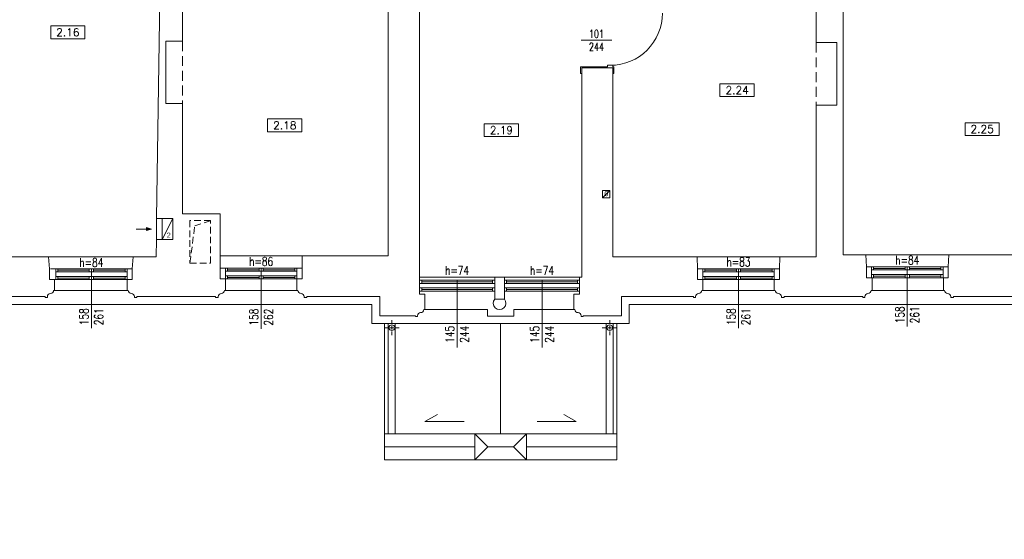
# Model space of a CAD drawing. Header units: millimetres. Extents: x -5254 to 173417, y -28809 to -6400.
# Tile 60 of 256: x 37375 to 39277, y -27452 to -26449. Entities that reach past the tile are written whole.
import ezdxf

# ---------------------------------------------------------------- set-up
doc = ezdxf.new("R2010")
doc.units = ezdxf.units.MM
doc.linetypes.add('ACAD_ISO10W100', pattern=[18, 12, -3, 0, -3])
doc.linetypes.add('HIDDEN', pattern=[9.525, 6.35, -3.175])
doc.layers.add('m_wentylacja', color=7, linetype='Continuous', lineweight=5)
doc.layers.add('mr_wym_białe', color=7, linetype='Continuous', lineweight=9)
doc.styles.add('ROMANS', font='Romans.shx', dxfattribs={"height": 0.2})
doc.styles.get("Standard").update_dxf_attribs({"font": 'arial.ttf'})
doc.styles.add('styl1', font='simplex.shx', dxfattribs={"width": 0.75})

# ---------------------------------------------------------------- blocks, each defined once
blk = doc.blocks.new('strz')
at = {"layer": 'm_wentylacja', "ltscale": 2}
h = blk.add_hatch(color=0, dxfattribs=at)
h.paths.add_polyline_path([(0, 9.8), (-2.9, 9.8), (0, 0)])
h.paths.add_polyline_path([(2.9, 9.8), (0, 9.8), (0, 0)])
at = {"layer": 'm_wentylacja', "color": 0, "ltscale": 2}
for p, q in [((0, 0), (0, 29.8)), ((0, 0), (-2.9, 9.8)), ((-2.9, 9.8), (2.9, 9.8)), ((0, 0), (2.9, 9.8))]:
    blk.add_line(p, q, dxfattribs=at)

msp = doc.modelspace()

# ---------------------------------------------------------------- linework, layer by layer
at = {"layer": 'mr_wym_białe', "color": 7, "ltscale": 2}
for p, q in [((37689.55, -26210.81), (37689.55, -26490.81)), ((38086.55, -26210.81), (38086.55, -26904.81)), ((38147.55, -26209.81), (38147.55, -26946.31)), ((38965.55, -26343.31), (38965.55, -26903.31)), ((38913.55, -26408.31), (38913.55, -26493.31)), ((37689.55, -26490.81), (37657.55, -26490.81)), ((37657.55, -26490.81), (37657.55, -26610.81)), ((38518.91, -26489.03), (38459.36, -26489.03)), ((38913.55, -26493.31), (38953.55, -26493.31)), ((38953.55, -26493.31), (38953.55, -26614.21)), ((38510.55, -26540.31), (38458.55, -26540.31)), ((38458.55, -26540.31), (38458.55, -26553.31)), ((38460.55, -26542.31), (38520.55, -26542.31)), ((38460.55, -26542.31), (38460.55, -26946.31)), ((38520.55, -26537.31), (38510.55, -26537.31)), ((38510.55, -26537.31), (38510.55, -26540.31)), ((38520.55, -26540.31), (38520.55, -26537.31)), ((38520.55, -26537.31), (38520.55, -26537.31)), ((38522.55, -26540.31), (38520.55, -26540.31)), ((38520.55, -26542.31), (38520.55, -26906.81)), ((38522.55, -26540.31), (38522.55, -26553.31)), ((38458.55, -26553.31), (38460.55, -26553.31)), ((38522.55, -26553.31), (38520.55, -26553.31)), ((37657.55, -26610.81), (37689.55, -26610.81)), ((37689.55, -26610.81), (37689.55, -26823.81)), ((38913.55, -26614.21), (38913.55, -26906.81)), ((38953.55, -26614.21), (38913.55, -26614.21)), ((38501.06, -26793.16), (38515.05, -26779.16)), ((37639.57, -26832.81), (37670.55, -26832.81)), ((37650.55, -26832.81), (37650.55, -26873.81)), ((37670.55, -26832.81), (37650.55, -26873.81)), ((37670.55, -26832.81), (37670.55, -26873.81)), ((37689.55, -26823.81), (37762.55, -26823.81)), ((37639.01, -26873.81), (37670.55, -26873.81)), ((37292.55, -26906.81), (37430.55, -26906.81)), ((37430.55, -26906.81), (37432.55, -26929.91)), ((37430.55, -26906.81), (37594.55, -26906.89)), ((37594.55, -26906.81), (37592.55, -26929.91)), ((37920.56, -26904.78), (37762.55, -26904.78)), ((38086.55, -26904.81), (37920.56, -26904.78)), ((38683.55, -26906.81), (38520.55, -26906.81)), ((38683.55, -26906.81), (38684.55, -26929.91)), ((38683.55, -26906.81), (38843.55, -26906.81)), ((38843.55, -26906.81), (38842.55, -26929.91)), ((38913.55, -26906.81), (38843.55, -26906.81)), ((39009.55, -26903.31), (39010.55, -26926.41)), ((39009.55, -26903.31), (39169.55, -26903.31)), ((39169.55, -26903.31), (39168.55, -26926.41)), ((37432.55, -26929.91), (37432.55, -26950.81)), ((37434.55, -26929.91), (37592.55, -26929.91)), ((37444.55, -26929.95), (37444.55, -26950.86)), ((37448.55, -26929.95), (37448.55, -26935.95)), ((37509.55, -26929.91), (37509.55, -26935.91)), ((37513.55, -26929.91), (37513.55, -26935.91)), ((37517.55, -26929.91), (37517.55, -26935.91)), ((37578.55, -26929.91), (37578.55, -26935.91)), ((37582.55, -26929.91), (37582.55, -26950.81)), ((37592.55, -26929.91), (37592.55, -26950.81)), ((37762.56, -26949.71), (37762.56, -26928.81)), ((37920.56, -26928.81), (37762.56, -26928.81)), ((37772.56, -26928.81), (37772.56, -26949.71)), ((37776.56, -26928.81), (37776.56, -26934.81)), ((37837.56, -26928.81), (37837.56, -26934.81)), ((37841.56, -26928.81), (37841.56, -26934.81)), ((37845.56, -26928.81), (37845.56, -26934.81)), ((37906.56, -26928.86), (37906.56, -26934.86)), ((37910.56, -26928.86), (37910.56, -26949.76)), ((37920.56, -26949.71), (37920.56, -26928.81)), ((38684.55, -26929.91), (38684.55, -26950.81)), ((38684.55, -26929.91), (38842.55, -26929.91)), ((38694.55, -26929.95), (38694.55, -26950.86)), ((38698.55, -26929.95), (38698.55, -26935.95)), ((38759.55, -26929.91), (38759.55, -26935.91)), ((38763.55, -26929.91), (38763.55, -26935.91)), ((38767.55, -26929.91), (38767.55, -26935.91)), ((38828.55, -26929.91), (38828.55, -26935.91)), ((38832.55, -26929.91), (38832.55, -26950.81)), ((38842.55, -26929.91), (38842.55, -26950.81)), ((39010.55, -26926.41), (39010.55, -26947.31)), ((39010.55, -26926.41), (39168.55, -26926.41)), ((39020.55, -26926.45), (39020.55, -26947.36)), ((39024.55, -26926.45), (39024.55, -26932.45)), ((39085.55, -26929.41), (39024.55, -26929.41)), ((39085.55, -26926.41), (39085.55, -26932.41)), ((39089.55, -26926.41), (39089.55, -26932.41)), ((39093.55, -26926.41), (39093.55, -26932.41)), ((39154.55, -26929.41), (39093.55, -26929.41)), ((39154.55, -26926.41), (39154.55, -26932.41)), ((39158.55, -26926.41), (39158.55, -26947.31)), ((39168.55, -26926.41), (39168.55, -26947.31)), ((37444.55, -26935.91), (37582.55, -26935.91)), ((37444.55, -26944.91), (37582.55, -26944.91)), ((37509.55, -26932.91), (37448.55, -26932.91)), ((37448.55, -26944.95), (37448.55, -26950.86)), ((37509.55, -26947.91), (37448.55, -26947.91)), ((37509.55, -26944.91), (37509.55, -26950.81)), ((37513.55, -26944.91), (37513.55, -26950.81)), ((37578.55, -26932.91), (37517.55, -26932.91)), ((37517.55, -26944.91), (37517.55, -26950.81)), ((37578.55, -26947.91), (37517.55, -26947.91)), ((37578.55, -26944.91), (37578.55, -26950.81)), ((37910.56, -26934.81), (37772.56, -26934.81)), ((37910.56, -26943.81), (37772.56, -26943.81)), ((37776.56, -26931.81), (37837.56, -26931.81)), ((37776.56, -26943.81), (37776.56, -26949.71)), ((37776.56, -26946.81), (37837.56, -26946.81)), ((37837.56, -26943.81), (37837.56, -26949.71)), ((37841.56, -26943.81), (37841.56, -26949.71)), ((37845.56, -26931.81), (37906.56, -26931.81)), ((37845.56, -26943.81), (37845.56, -26949.71)), ((37845.56, -26946.81), (37906.56, -26946.81)), ((37906.56, -26943.86), (37906.56, -26949.76)), ((38147.55, -26946.31), (38147.55, -26979.32)), ((38456.55, -26946.31), (38456.55, -26979.32)), ((38694.55, -26935.91), (38832.55, -26935.91)), ((38694.55, -26944.91), (38832.55, -26944.91)), ((38759.55, -26932.91), (38698.55, -26932.91)), ((38698.55, -26944.95), (38698.55, -26950.86)), ((38759.55, -26947.91), (38698.55, -26947.91)), ((38759.55, -26944.91), (38759.55, -26950.81)), ((38763.55, -26944.91), (38763.55, -26950.81)), ((38828.55, -26932.91), (38767.55, -26932.91)), ((38767.55, -26944.91), (38767.55, -26950.81)), ((38828.55, -26947.91), (38767.55, -26947.91)), ((38828.55, -26944.91), (38828.55, -26950.81)), ((39020.55, -26947.31), (39010.55, -26947.31)), ((39010.55, -26947.31), (39168.55, -26947.31)), ((39020.55, -26932.41), (39158.55, -26932.41)), ((39020.55, -26941.41), (39158.55, -26941.41)), ((39021.55, -26971.81), (39021.55, -26947.31)), ((39024.55, -26941.45), (39024.55, -26947.36)), ((39085.55, -26944.41), (39024.55, -26944.41)), ((39085.55, -26941.41), (39085.55, -26947.31)), ((39089.55, -26941.41), (39089.55, -26947.31)), ((39093.55, -26941.41), (39093.55, -26947.31)), ((39154.55, -26944.41), (39093.55, -26944.41)), ((39154.55, -26941.41), (39154.55, -26947.31)), ((39158.55, -26947.31), (39168.55, -26947.31)), ((39159.55, -26971.81), (39159.55, -26947.31)), ((37442.55, -26950.81), (37432.55, -26950.81)), ((37434.55, -26950.81), (37592.55, -26950.81)), ((37442.55, -26971.81), (37442.55, -26950.81)), ((37582.55, -26971.81), (37582.55, -26950.81)), ((37582.55, -26950.81), (37592.55, -26950.81)), ((37920.56, -26949.71), (37762.56, -26949.71)), ((37772.56, -26949.71), (37762.56, -26949.71)), ((37772.56, -26971.81), (37772.56, -26949.71)), ((37910.56, -26949.71), (37920.56, -26949.71)), ((37910.56, -26971.81), (37910.56, -26949.76)), ((38147.55, -26958.31), (38292.55, -26958.31)), ((38147.55, -26967.01), (38292.55, -26967.01)), ((38151.55, -26952.36), (38151.55, -26958.36)), ((38288.55, -26955.31), (38151.55, -26955.31)), ((38151.55, -26967.36), (38151.55, -26973.26)), ((38288.55, -26952.31), (38288.55, -26958.31)), ((38288.55, -26967.01), (38288.55, -26973.21)), ((38456.55, -26958.31), (38311.55, -26958.31)), ((38456.55, -26967.01), (38311.55, -26967.01)), ((38315.55, -26952.31), (38315.55, -26958.31)), ((38315.55, -26955.31), (38452.55, -26955.31)), ((38315.55, -26967.01), (38315.55, -26973.21)), ((38452.55, -26952.36), (38452.55, -26958.36)), ((38452.55, -26967.36), (38452.55, -26973.26)), ((38694.55, -26950.81), (38684.55, -26950.81)), ((38684.55, -26950.81), (38842.55, -26950.81)), ((38694.55, -26971.81), (38694.55, -26950.81)), ((38832.55, -26971.81), (38832.55, -26950.81)), ((38832.55, -26950.81), (38842.55, -26950.81)), ((37424.55, -26983.81), (37277.56, -26983.81)), ((37424.55, -26985.31), (37424.55, -26983.81)), ((37428.55, -26985.31), (37424.55, -26985.31)), ((37428.55, -26983.81), (37428.55, -26985.31)), ((37435.55, -26977.81), (37435.55, -26977.81)), ((37442.55, -26971.81), (37440.55, -26971.81)), ((37440.55, -26971.81), (37440.55, -26971.81)), ((37582.55, -26971.81), (37442.55, -26971.81)), ((37582.55, -26971.81), (37584.55, -26971.81)), ((37584.55, -26971.81), (37584.55, -26971.81)), ((37590.55, -26977.81), (37590.55, -26977.81)), ((37596.55, -26983.81), (37596.55, -26985.31)), ((37596.55, -26985.31), (37601.55, -26985.31)), ((37601.55, -26985.31), (37601.55, -26983.81)), ((37753.56, -26983.81), (37601.55, -26983.81)), ((37753.56, -26985.31), (37753.56, -26983.81)), ((37758.56, -26985.31), (37753.56, -26985.31)), ((37758.56, -26983.81), (37758.56, -26985.31)), ((37764.56, -26977.81), (37764.56, -26977.81)), ((37772.56, -26971.81), (37770.56, -26971.81)), ((37770.56, -26971.81), (37770.56, -26971.81)), ((37772.56, -26971.81), (37910.56, -26971.81)), ((37910.56, -26971.81), (37912.56, -26971.81)), ((37912.56, -26971.81), (37912.56, -26971.81)), ((37918.56, -26977.81), (37918.56, -26977.81)), ((37924.56, -26983.81), (37924.56, -26985.31)), ((37924.56, -26985.31), (37929.56, -26985.31)), ((37929.56, -26983.81), (38070.55, -26983.81)), ((37929.56, -26985.31), (37929.56, -26983.81)), ((38070.55, -26983.81), (38070.55, -27020.71)), ((38157.55, -26979.32), (38147.55, -26979.32)), ((38288.55, -26970.31), (38151.55, -26970.31)), ((38157.55, -27008.71), (38157.55, -26979.32)), ((38315.55, -26970.31), (38452.55, -26970.31)), ((38445.55, -27008.71), (38445.55, -26979.32)), ((38445.55, -26979.32), (38456.55, -26979.32)), ((38537.55, -27020.71), (38537.55, -26983.81)), ((38537.55, -26983.81), (38676.55, -26983.81)), ((38676.55, -26985.31), (38676.55, -26983.81)), ((38680.55, -26985.31), (38676.55, -26985.31)), ((38680.55, -26983.81), (38680.55, -26985.31)), ((38687.55, -26977.81), (38687.55, -26977.81)), ((38694.55, -26971.81), (38692.55, -26971.81)), ((38692.55, -26971.81), (38692.55, -26971.81)), ((38832.55, -26971.81), (38694.55, -26971.81)), ((38832.55, -26971.81), (38834.55, -26971.81)), ((38834.55, -26971.81), (38834.55, -26971.81)), ((38840.55, -26977.81), (38840.55, -26977.81)), ((38846.55, -26983.81), (38846.55, -26985.31)), ((38846.55, -26985.31), (38851.55, -26985.31)), ((38851.55, -26985.31), (38851.55, -26983.81)), ((38851.55, -26983.81), (39003.55, -26983.81)), ((39003.55, -26985.31), (39003.55, -26983.81)), ((39007.55, -26985.31), (39003.55, -26985.31)), ((39007.55, -26983.81), (39007.55, -26985.31)), ((39014.55, -26977.81), (39014.55, -26977.81)), ((39021.55, -26971.81), (39019.55, -26971.81)), ((39019.55, -26971.81), (39019.55, -26971.81)), ((39159.55, -26971.81), (39021.55, -26971.81)), ((39159.55, -26971.81), (39161.55, -26971.81)), ((39161.55, -26971.81), (39161.55, -26971.81)), ((39167.55, -26977.81), (39167.55, -26977.81)), ((39173.55, -26983.81), (39173.55, -26985.31)), ((39173.55, -26985.31), (39178.55, -26985.31)), ((39178.55, -26985.31), (39178.55, -26983.81)), ((39326.55, -26983.81), (39178.55, -26983.81)), ((38292.55, -26988.71), (38311.55, -26988.71)), ((38070.55, -27020.71), (38139.55, -27020.71)), ((38139.55, -27022.21), (38139.55, -27020.71)), ((38143.55, -27022.21), (38139.55, -27022.21)), ((38143.55, -27020.71), (38143.55, -27022.21)), ((38150.55, -27014.71), (38150.55, -27014.71)), ((38157.55, -27008.71), (38155.55, -27008.71)), ((38155.55, -27008.71), (38155.55, -27008.71)), ((38157.55, -27008.71), (38278.83, -27008.71)), ((38278.83, -27008.71), (38278.83, -27021.71)), ((38278.83, -27021.71), (38329.27, -27021.71)), ((38329.27, -27008.71), (38445.55, -27008.71)), ((38329.27, -27021.71), (38329.27, -27008.71)), ((38445.55, -27008.71), (38447.55, -27008.71)), ((38447.55, -27008.71), (38447.55, -27008.71)), ((38452.55, -27014.71), (38452.55, -27014.71)), ((38459.55, -27020.71), (38459.55, -27022.21)), ((38459.55, -27022.21), (38463.55, -27022.21)), ((38463.55, -27022.21), (38463.55, -27020.71)), ((38463.55, -27020.71), (38537.55, -27020.71)), ((38304.05, -27248.71), (38304.05, -27035.71))]:
    msp.add_line(p, q, dxfattribs=at)
at = {"layer": 'mr_wym_białe', "color": 7, "ltscale": 3}
for p, q in [((37639.57, -26832.81), (37647.55, -26252.81)), ((37639.57, -26832.81), (37639.01, -26873.81)), ((37762.55, -26823.81), (37762.56, -26928.81)), ((37638.55, -26906.81), (37639.01, -26873.81)), ((37638.55, -26906.81), (37594.55, -26906.81)), ((37920.56, -26928.81), (37920.56, -26904.78)), ((38965.55, -26903.31), (39009.55, -26903.31)), ((39169.55, -26903.31), (39332.55, -26903.31)), ((37513.55, -26929.91), (37513.55, -27044.91)), ((38763.55, -26929.91), (38763.55, -27044.91)), ((39089.55, -26926.41), (39089.55, -27041.41)), ((37841.56, -26930.81), (37841.56, -27045.81)), ((38292.55, -26946.31), (38147.55, -26946.31)), ((38292.55, -26988.71), (38292.55, -26946.31)), ((38292.55, -26946.31), (38311.55, -26946.31)), ((38311.55, -26988.71), (38311.55, -26946.31)), ((38311.55, -26946.31), (38456.55, -26946.31)), ((38456.55, -26946.31), (38460.55, -26946.31)), ((38147.55, -26952.36), (38292.55, -26952.36)), ((38220.05, -26952.36), (38220.05, -27082.36)), ((38456.55, -26952.36), (38311.55, -26952.36)), ((38384.05, -26952.36), (38384.05, -27082.36)), ((38147.55, -26973.21), (38292.55, -26973.21)), ((38456.55, -26973.21), (38311.55, -26973.21))]:
    msp.add_line(p, q, dxfattribs=at)
at = {"layer": 'mr_wym_białe', "color": 7}
for p, q in [((37435.19, -26461.14), (37435.19, -26486.14)), ((37501.19, -26461.14), (37435.19, -26461.14)), ((37501.19, -26486.14), (37501.19, -26461.14)), ((37435.19, -26486.14), (37501.19, -26486.14)), ((38727.72, -26572.78), (38727.72, -26597.78)), ((38793.72, -26572.78), (38727.72, -26572.78)), ((38793.72, -26597.78), (38793.72, -26572.78)), ((38727.72, -26597.78), (38793.72, -26597.78)), ((37854.01, -26640.79), (37854.01, -26665.79)), ((37920.01, -26640.79), (37854.01, -26640.79)), ((37920.01, -26665.79), (37920.01, -26640.79)), ((38272.39, -26649.96), (38272.39, -26674.96)), ((38338.39, -26649.96), (38272.39, -26649.96)), ((38338.39, -26674.96), (38338.39, -26649.96)), ((39201.23, -26648), (39201.23, -26673)), ((39267.23, -26648), (39201.23, -26648)), ((39267.23, -26673), (39267.23, -26648)), ((37854.01, -26665.79), (37920.01, -26665.79)), ((38272.39, -26674.96), (38338.39, -26674.96)), ((39201.23, -26673), (39267.23, -26673)), ((38086.55, -27035.71), (38086.55, -27248.71)), ((38100.55, -27035.71), (38100.55, -27248.71)), ((38507.56, -27035.71), (38507.56, -27248.71)), ((38521.56, -27035.71), (38521.56, -27248.71)), ((38157.89, -27225.17), (38182.04, -27211.23)), ((38450.22, -27225.17), (38426.07, -27211.23)), ((38233.34, -27225.17), (38157.89, -27225.17)), ((38374.77, -27225.17), (38450.22, -27225.17)), ((38079.55, -27248.71), (38528.56, -27248.71)), ((38254.09, -27248.71), (38254.09, -27298.71)), ((38254.09, -27248.71), (38279.09, -27273.71)), ((38354.02, -27248.71), (38329.02, -27273.71)), ((38354.02, -27248.71), (38354.02, -27298.71)), ((38079.55, -27273.71), (38254.09, -27273.71)), ((38279.09, -27273.71), (38254.09, -27298.71)), ((38279.09, -27273.71), (38329.02, -27273.71)), ((38329.02, -27273.71), (38354.02, -27298.71)), ((38354.02, -27273.71), (38528.56, -27273.71))]:
    msp.add_line(p, q, dxfattribs=at)
at = {"layer": 'mr_wym_białe', "color": 7, "linetype": 'HIDDEN', "ltscale": 3}
for p, q in [((37689.55, -26490.81), (37689.55, -26610.81)), ((38913.55, -26493.31), (38913.55, -26614.21))]:
    msp.add_line(p, q, dxfattribs=at)
at = {"layer": 'mr_wym_białe', "color": 7, "linetype": 'HIDDEN', "ltscale": 2}
for p, q in [((37703.89, -26919.02), (37713.11, -26847.13)), ((37713.11, -26847.13), (37743.89, -26837.02))]:
    msp.add_line(p, q, dxfattribs=at)
at = {"layer": 'mr_wym_białe', "color": 7, "linetype": 'ACAD_ISO10W100', "ltscale": 0.6}
for p, q in [((38079.53, -27043.76), (38108.33, -27043.76)), ((38093.93, -27058.16), (38093.93, -27029.36)), ((38500.25, -27043.76), (38529.05, -27043.76)), ((38514.65, -27058.16), (38514.65, -27029.36))]:
    msp.add_line(p, q, dxfattribs=at)
at = {"layer": 'mr_wym_białe', "color": 7, "ltscale": 2}
for points in [[(36369.55, -26998.81), (38055.55, -26998.81), (38055.55, -27035.71), (38552.55, -27035.71), (38552.55, -26998.81), (40246.55, -26998.81), (40246.55, -27452.31), (41374.55, -27452.31), (41374.55, -26260.21), (41481.55, -26260.21), (41481.55, -25736.21), (41374.55, -25736.21), (41374.55, -24539.21), (40247.55, -24539.21), (40247.55, -25752.91), (38993.55, -25752.91), (38993.55, -24759.21), (37686.39, -24759.21)], [(38528.56, -27035.71), (38528.56, -27298.71), (38079.55, -27298.71), (38079.55, -27035.71)]]:
    msp.add_lwpolyline(points, dxfattribs=at)
msp.add_lwpolyline([(38501.06, -26793.16), (38515.05, -26793.16), (38515.05, -26779.16), (38501.06, -26779.16)], close=True, dxfattribs=at)
at = {"layer": 'mr_wym_białe', "color": 7, "linetype": 'HIDDEN', "ltscale": 2}
msp.add_lwpolyline([(37703.89, -26919.02), (37743.89, -26919.02), (37743.89, -26837.02), (37703.89, -26837.02)], close=True, dxfattribs=at)
at = {"layer": 'mr_wym_białe', "color": 7, "ltscale": 2}
for centre in [(38093.93, -27043.76), (38514.65, -27043.76)]:
    msp.add_circle(centre, 5.5, dxfattribs=at)
at = {"layer": 'mr_wym_białe', "color": 7, "ltscale": 3}
msp.add_arc((38515.55, -26436.31), 101, 270, 0, dxfattribs=at)
at = {"layer": 'mr_wym_białe', "color": 7, "ltscale": 2}
for centre, radius, start, end in [((37434.55, -26983.81), 6, 90, 180), ((37434.55, -26971.81), 6, 270, 0), ((37590.55, -26971.81), 6, 180, 270), ((37590.55, -26983.81), 6, 0, 90), ((37764.56, -26983.81), 6, 90, 180), ((37764.56, -26971.81), 6, 270, 0), ((37918.56, -26971.81), 6, 180, 270), ((37918.56, -26983.81), 6, 0, 90), ((38686.55, -26983.81), 6, 90, 180), ((38686.55, -26971.81), 6, 270, 0), ((38840.55, -26971.81), 6, 180, 270), ((38840.55, -26983.81), 6, 0, 90), ((39013.55, -26983.81), 6, 90, 180), ((39013.55, -26971.81), 6, 270, 0), ((39167.55, -26971.81), 6, 180, 270), ((39167.55, -26983.81), 6, 0, 90), ((38302.05, -26996.4), 12.22, 141.02576, 38.97424), ((38149.55, -27020.71), 6, 90, 180), ((38149.55, -27008.71), 6, 270, 0), ((38453.55, -27008.71), 6, 180, 270), ((38453.55, -27020.71), 6, 0, 90)]:
    msp.add_arc(centre, radius, start, end, dxfattribs=at)

# ---------------------------------------------------------------- block references
at = {"layer": 'mr_wym_białe', "color": 7, "rotation": 90}
msp.add_blockref('strz', (37629.8, -26853.31), dxfattribs=at)

# ---------------------------------------------------------------- texts
at = {"layer": 'mr_wym_białe', "color": 7, "char_height": 15, "attachment_point": 5, "style": 'ROMANS'}
for s, insert in [('2.16', (37468.19, -26473.64)), ('2.24', (38760.72, -26585.28)), ('2.18', (37887.01, -26653.29)), ('2.19', (38305.39, -26662.46)), ('2.25', (39234.23, -26660.5))]:
    msp.add_mtext_dynamic_manual_height_columns(s, width=50, gutter_width=1, heights=[-15], dxfattribs=dict(at, insert=insert))
at = {"layer": 'mr_wym_białe', "color": 7, "ltscale": 3, "attachment_point": 5, "style": 'styl1'}
for s, width, heights, insert, char_height in [('101\\P244', 53.0566, [-40], (38489.13, -26489.03), 15), ('h=84', 67.2517, [-17], (37513.43, -26917.96), 17), ('h=86', 67.2517, [-17], (37841.43, -26915.83), 17), ('h=83', 67.2517, [-17], (38763.43, -26916.92), 17), ('h=84', 67.2517, [-17], (39089.43, -26913.42), 17), ('h=74', 67.2517, [-17], (38219.93, -26933.23), 17), ('h=74', 67.2517, [-17], (38383.93, -26933.23), 17)]:
    msp.add_mtext_dynamic_manual_height_columns(s, width=width, gutter_width=350, heights=heights, dxfattribs=dict(at, insert=insert, char_height=char_height))
at = {"layer": 'mr_wym_białe', "color": 7, "ltscale": 2, "char_height": 10, "width": 70.6168}
for s, insert, attachment_point in [('0', (38504.46, -26779.88), 1), ('2', (37666.81, -26860.3), 3)]:
    msp.add_mtext(s, dxfattribs=dict(at, insert=insert, attachment_point=attachment_point))
at = {"layer": 'mr_wym_białe', "color": 7, "ltscale": 3, "char_height": 17, "attachment_point": 5, "rotation": 90, "style": 'styl1'}
for s, insert in [('158\\P261', (37513.55, -27022.6)), ('158\\P262', (37841.56, -27023.5)), ('158\\P261', (38763.55, -27022.6)), ('158\\P261', (39089.55, -27019.1)), ('145\\P244', (38220.05, -27056.58)), ('145\\P244', (38384.05, -27056.58))]:
    msp.add_mtext_dynamic_manual_height_columns(s, width=67.2517, gutter_width=350, heights=[-45.33], dxfattribs=dict(at, insert=insert))

doc.saveas('drawing.dxf')
